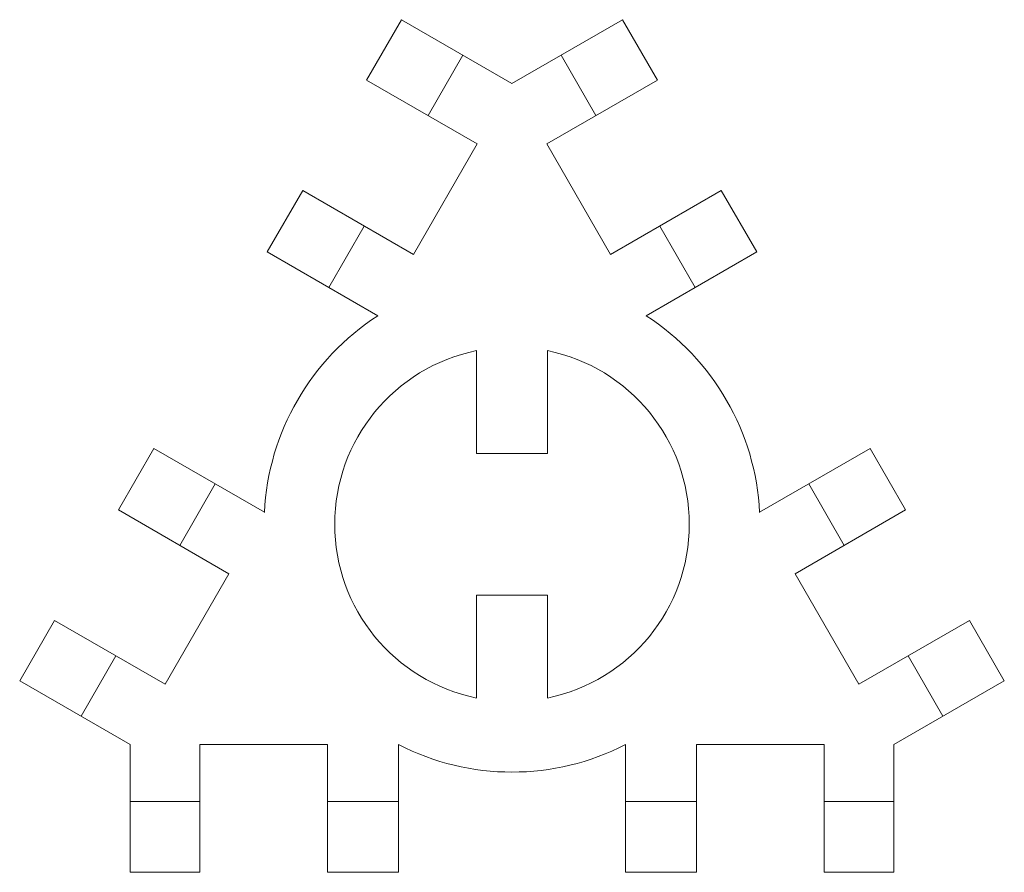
# Model space of a CAD drawing. Header units: millimetres. Extents: x -69 to 69, y 0 to 120.
import ezdxf

# ---------------------------------------------------------------- set-up
doc = ezdxf.new("R2010")
doc.units = ezdxf.units.MM

msp = doc.modelspace()

# ---------------------------------------------------------------- linework, layer by layer
at = {"color": 7, "linetype": 'Continuous', "lineweight": 15}
for p, q in [((-20.5, 111.72), (-15.59, 120.22)), ((-15.59, 120.22), (0, 111.22)), ((0, 111.22), (15.59, 120.22)), ((15.59, 120.22), (20.5, 111.72)), ((-6.93, 115.22), (-11.84, 106.72)), ((11.84, 106.72), (6.93, 115.22)), ((-4.91, 102.72), (-20.5, 111.72)), ((20.5, 111.72), (4.91, 102.72)), ((-13.91, 87.13), (-4.91, 102.72)), ((4.91, 102.72), (13.91, 87.13)), ((-34.5, 87.47), (-29.5, 96.13)), ((-29.5, 96.13), (-13.91, 87.13)), ((13.91, 87.13), (29.5, 96.13)), ((29.5, 96.13), (34.5, 87.47)), ((-20.84, 91.13), (-25.84, 82.47)), ((25.84, 82.47), (20.84, 91.13)), ((-18.91, 78.47), (-34.5, 87.47)), ((34.5, 87.47), (18.91, 78.47)), ((-5, 73.57), (-5, 59.07)), ((5, 59.07), (5, 73.57)), ((-55.5, 51.1), (-50.5, 59.76)), ((-50.5, 59.76), (-34.91, 50.76)), ((34.91, 50.76), (50.5, 59.76)), ((50.5, 59.76), (55.5, 51.1)), ((-5, 59.07), (5, 59.07)), ((-41.84, 54.76), (-46.84, 46.1)), ((46.84, 46.1), (41.84, 54.76)), ((-39.91, 42.1), (-55.5, 51.1)), ((55.5, 51.1), (39.91, 42.1)), ((-48.91, 26.51), (-39.91, 42.1)), ((39.91, 42.1), (48.91, 26.51)), ((-5, 39.07), (-5, 24.58)), ((5, 39.07), (-5, 39.07)), ((5, 24.58), (5, 39.07)), ((-69.41, 27), (-64.5, 35.51)), ((-64.5, 35.51), (-48.91, 26.51)), ((48.91, 26.51), (64.5, 35.51)), ((64.5, 35.51), (69.41, 27)), ((-55.84, 30.51), (-60.75, 22)), ((60.75, 22), (55.84, 30.51)), ((-53.82, 18), (-69.41, 27)), ((69.41, 27), (53.82, 18)), ((-53.82, 0), (-53.82, 18)), ((-26, 18), (-44, 18)), ((-44, 18), (-44, 0)), ((-26, 0), (-26, 18)), ((-16, 18), (-16, 0)), ((16, 0), (16, 18)), ((44, 18), (26, 18)), ((26, 18), (26, 0)), ((44, 0), (44, 18)), ((53.82, 18), (53.82, 0)), ((-53.82, 10), (-44, 10)), ((-26, 10), (-16, 10)), ((16, 10), (26, 10)), ((44, 10), (53.82, 10)), ((-44, 0), (-53.82, 0)), ((-16, 0), (-26, 0)), ((26, 0), (16, 0)), ((53.82, 0), (44, 0))]:
    msp.add_line(p, q, dxfattribs=at)
for centre, radius, start, end in [((0.05, 49.05), 35, 122.7971, 177.2029), ((-0.05, 49.05), 35, 2.7971, 57.2029), ((0, 49.07), 25, 101.537, 258.463), ((0, 49.07), 25, 281.537, 78.463), ((0, 49.13), 35, 242.7971, 297.2029)]:
    msp.add_arc(centre, radius, start, end, dxfattribs=at)

doc.saveas('drawing.dxf')
